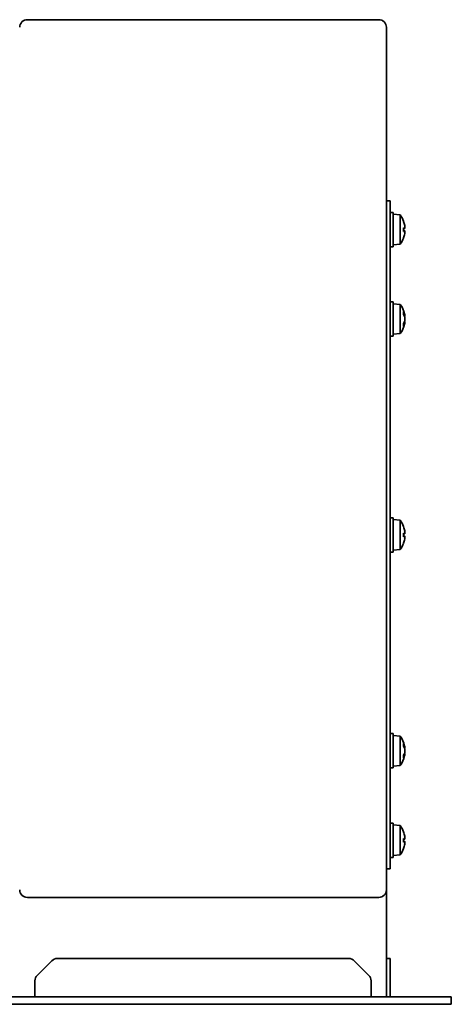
# Model space of a CAD drawing. Header units: millimetres. Extents: x 270 to 570, y 168 to 426.
# Tile 2 of 2: x 457 to 570, y 168 to 426. Entities that reach past the tile are written whole.
import ezdxf

# ---------------------------------------------------------------- set-up
doc = ezdxf.new("R2010")
doc.units = ezdxf.units.MM
doc.header["$LTSCALE"] = 2
doc.layers.add('Krawędzie widoczne(ISO)', color=7, linetype='Continuous', lineweight=35, true_color=0x262659)

msp = doc.modelspace()

# ---------------------------------------------------------------- linework, layer by layer
at = {"layer": 'Krawędzie widoczne(ISO)'}
for p, q in [((551.25, 426), (459.25, 426)), ((553.25, 424), (553.25, 301)), ((554.25, 378.5), (553.25, 378.5)), ((554.25, 203.5), (554.25, 378.5)), ((554.25, 375.5), (555.05, 375.5)), ((555.05, 375.5), (555.05, 366.5)), ((556.9, 374.84), (555.05, 375)), ((556.9, 374.84), (556.9, 367.16)), ((557.77, 373.12), (557.77, 373.14)), ((558.08, 371.71), (558.06, 371.71)), ((557.77, 370.53), (557.77, 371.47)), ((558.07, 371.3), (557.77, 371.28)), ((558.07, 370.7), (557.77, 370.72)), ((558.08, 370.29), (558.06, 370.29)), ((554.25, 366.5), (555.05, 366.5)), ((556.9, 367.16), (555.05, 367)), ((557.77, 368.86), (557.77, 368.88)), ((554.25, 352.07), (555.05, 352.07)), ((555.05, 352.07), (555.05, 343.07)), ((556.9, 351.41), (555.05, 351.57)), ((556.9, 351.41), (556.9, 343.73)), ((557.77, 348.73), (557.77, 349.38)), ((558.09, 348.41), (557.95, 348.4)), ((557.77, 345.76), (557.77, 346.41)), ((558.09, 346.73), (557.95, 346.74)), ((556.9, 343.73), (555.05, 343.57)), ((554.25, 343.07), (555.05, 343.07)), ((553.25, 301), (553.25, 198)), ((554.25, 295.5), (555.05, 295.5)), ((555.05, 295.5), (555.05, 286.5)), ((556.9, 294.84), (555.05, 295)), ((556.9, 294.84), (556.9, 287.16)), ((557.77, 293.12), (557.77, 293.14)), ((558.08, 291.71), (558.06, 291.71)), ((557.77, 290.53), (557.77, 291.47)), ((558.07, 291.3), (557.77, 291.28)), ((558.07, 290.7), (557.77, 290.72)), ((558.08, 290.29), (558.06, 290.29)), ((554.25, 286.5), (555.05, 286.5)), ((556.9, 287.16), (555.05, 287)), ((557.77, 288.86), (557.77, 288.88)), ((554.25, 238.93), (555.05, 238.93)), ((555.05, 238.93), (555.05, 229.93)), ((556.9, 238.27), (555.05, 238.43)), ((556.9, 238.27), (556.9, 230.59)), ((557.77, 235.59), (557.77, 236.24)), ((558.09, 235.27), (557.95, 235.26)), ((557.77, 232.62), (557.77, 233.27)), ((558.09, 233.59), (557.95, 233.6)), ((554.25, 229.93), (555.05, 229.93)), ((556.9, 230.59), (555.05, 230.43)), ((554.25, 215.5), (555.05, 215.5)), ((555.05, 215.5), (555.05, 206.5)), ((556.9, 214.84), (555.05, 215)), ((556.9, 214.84), (556.9, 207.16)), ((557.77, 213.12), (557.77, 213.14)), ((558.08, 211.71), (558.06, 211.71)), ((557.77, 210.53), (557.77, 211.47)), ((558.07, 211.3), (557.77, 211.28)), ((558.07, 210.7), (557.77, 210.72)), ((558.08, 210.29), (558.06, 210.29)), ((554.25, 206.5), (555.05, 206.5)), ((556.9, 207.16), (555.05, 207)), ((557.77, 208.86), (557.77, 208.88)), ((554.25, 203.5), (553.25, 203.5)), ((553.25, 170), (553.25, 198)), ((551.25, 196), (459.25, 196)), ((461.84, 175.59), (465.66, 179.41)), ((467.08, 180), (543.42, 180)), ((544.84, 179.41), (548.66, 175.59)), ((554.25, 180), (553.25, 180)), ((554.25, 180), (554.25, 179.41)), ((554.25, 179.41), (554.25, 175.59)), ((554.25, 175.59), (554.25, 174.17)), ((461.25, 172), (461.25, 174.17)), ((549.25, 174.17), (549.25, 172)), ((554.25, 174.17), (554.25, 172)), ((461.25, 172), (461.25, 170)), ((549.25, 170), (549.25, 172)), ((554.25, 172), (554.25, 170)), ((566.25, 170), (444.25, 170)), ((566.25, 168), (444.25, 168)), ((566.25, 170), (570.25, 170)), ((566.25, 168), (570.25, 168)), ((570.25, 168), (570.25, 170))]:
    msp.add_line(p, q, dxfattribs=at)
for centre, radius, start, end in [((459.25, 424), 2, 90, 180), ((551.25, 424), 2, 0, 90), ((551.65, 371), 6.5, 19.8815, 36.1956), ((557.57, 373.14), 0.206, 0, 19.8815), ((551.65, 371), 6.5, 323.8044, 340.1185), ((557.57, 368.86), 0.206, 340.1185, 0), ((551.65, 347.57), 6.5, 11.7549, 36.1956), ((551.65, 347.57), 6.5, 323.8044, 348.2451), ((551.65, 291), 6.5, 19.8815, 36.1956), ((557.57, 293.14), 0.206, 0, 19.8815), ((551.65, 291), 6.5, 323.8044, 340.1185), ((557.57, 288.86), 0.206, 340.1185, 0), ((551.65, 234.43), 6.5, 11.7549, 36.1956), ((551.65, 234.43), 6.5, 323.8044, 348.2451), ((551.65, 211), 6.5, 19.8815, 36.1956), ((557.57, 213.14), 0.206, 0, 19.8815), ((551.65, 211), 6.5, 323.8044, 340.1185), ((557.57, 208.86), 0.206, 340.1185, 0), ((459.25, 198), 2, 180, 270), ((551.25, 198), 2, 270, 0), ((467.08, 178), 2, 90, 135), ((543.42, 178), 2, 45, 90), ((463.25, 174.17), 2, 135, 180), ((547.25, 174.17), 2, 0, 45)]:
    msp.add_arc(centre, radius, start, end, dxfattribs=at)
for centre, major_axis, ratio, start_param, end_param in [((551.69, 371.08), (5.84, -2.82), 0.979749, 0.611822, 0.789969), ((553.19, 368.95), (4.58, 3.44), 0.554863, 6.048844, 6.120382), ((553.19, 372.71), (-4.25, 3.83), 0.664926, 3.842345, 3.913882), ((558.41, 371.97), (-0.452, -0.225), 0.299538, 0.567435, 0.630241), ((557.57, 371.45), (0.206, 0.018), 0.179732, 6.267333, 6.614295), ((551.69, 370.56), (6.46, 0.57), 0.180266, 0.153405, 0.331552), ((551.69, 371.44), (6.46, -0.57), 0.180266, 5.951633, 6.12978), ((557.57, 370.55), (-0.206, 0.018), 0.179732, 2.810483, 3.157445), ((551.69, 370.92), (-5.84, -2.82), 0.979749, 2.351624, 2.529771), ((553.19, 369.29), (4.25, 3.83), 0.664926, 5.510896, 5.582433), ((553.19, 373.05), (4.58, -3.44), 0.554863, 0.162804, 0.234341), ((558.41, 370.03), (0.452, -0.225), 0.299538, 2.511352, 2.574157), ((557.57, 349.37), (0.205, 0.029), 0.818505, 6.166284, 6.513246), ((551.69, 347.32), (6.41, 0.99), 0.820254, 0.043648, 0.221795), ((551.69, 347.94), (6.45, -0.69), 0.56532, 0.229435, 0.407582), ((553.19, 347.33), (0.88, 5.66), 0.862521, 5.051866, 5.123403), ((551.69, 347.2), (6.45, 0.69), 0.56532, 5.875603, 6.05375), ((551.69, 347.82), (6.41, -0.99), 0.820254, 6.06139, 6.239537), ((557.57, 345.77), (-0.205, 0.029), 0.818505, 2.911532, 3.258494), ((553.19, 344.91), (4.95, 2.87), 0.077827, 6.005627, 6.077165), ((553.19, 350.22), (4.95, -2.87), 0.077827, 0.206021, 0.277558), ((553.19, 347.81), (-0.88, 5.66), 0.862521, 4.301375, 4.372912), ((551.69, 291.08), (5.84, -2.82), 0.979749, 0.611822, 0.789969), ((553.19, 288.95), (4.58, 3.44), 0.554863, 6.048844, 6.120382), ((553.19, 292.71), (-4.25, 3.83), 0.664926, 3.842345, 3.913882), ((558.41, 291.97), (-0.452, -0.225), 0.299538, 0.567435, 0.630241), ((557.57, 291.45), (0.206, 0.018), 0.179732, 6.267333, 6.614295), ((551.69, 290.56), (6.46, 0.57), 0.180266, 0.153405, 0.331552), ((551.69, 291.44), (6.46, -0.57), 0.180266, 5.951633, 6.12978), ((557.57, 290.55), (-0.206, 0.018), 0.179732, 2.810483, 3.157445), ((551.69, 290.92), (-5.84, -2.82), 0.979749, 2.351624, 2.529771), ((553.19, 289.29), (4.25, 3.83), 0.664926, 5.510896, 5.582433), ((553.19, 293.05), (4.58, -3.44), 0.554863, 0.162804, 0.234341), ((558.41, 290.03), (0.452, -0.225), 0.299538, 2.511352, 2.574157), ((557.57, 236.23), (0.205, 0.029), 0.818505, 6.166284, 6.513246), ((551.69, 234.18), (6.41, 0.99), 0.820254, 0.043648, 0.221795), ((551.69, 234.8), (6.45, -0.69), 0.56532, 0.229435, 0.407582), ((553.19, 234.19), (0.88, 5.66), 0.862521, 5.051866, 5.123403), ((551.69, 234.06), (6.45, 0.69), 0.56532, 5.875603, 6.05375), ((551.69, 234.68), (6.41, -0.99), 0.820254, 6.06139, 6.239537), ((557.57, 232.63), (-0.205, 0.029), 0.818505, 2.911532, 3.258494), ((553.19, 231.78), (4.95, 2.87), 0.077827, 6.005627, 6.077165), ((553.19, 237.09), (4.95, -2.87), 0.077827, 0.206021, 0.277558), ((553.19, 234.67), (-0.88, 5.66), 0.862521, 4.301375, 4.372912), ((551.69, 211.08), (5.84, -2.82), 0.979749, 0.611822, 0.789969), ((553.19, 208.95), (4.58, 3.44), 0.554863, 6.048844, 6.120382), ((553.19, 212.71), (-4.25, 3.83), 0.664926, 3.842345, 3.913882), ((558.41, 211.97), (-0.452, -0.225), 0.299538, 0.567435, 0.630241), ((557.57, 211.45), (0.206, 0.018), 0.179732, 6.267333, 6.614295), ((551.69, 210.56), (6.46, 0.57), 0.180266, 0.153405, 0.331552), ((551.69, 211.44), (6.46, -0.57), 0.180266, 5.951633, 6.12978), ((557.57, 210.55), (-0.206, 0.018), 0.179732, 2.810483, 3.157445), ((551.69, 210.92), (-5.84, -2.82), 0.979749, 2.351624, 2.529771), ((553.19, 209.29), (4.25, 3.83), 0.664926, 5.510896, 5.582433), ((553.19, 213.05), (4.58, -3.44), 0.554863, 0.162804, 0.234341), ((558.41, 210.03), (0.452, -0.225), 0.299538, 2.511352, 2.574157)]:
    msp.add_ellipse(centre, major_axis=major_axis, ratio=ratio, start_param=start_param, end_param=end_param, dxfattribs=at)
for points, knots in [([(558.06, 372.06), (558.06, 372.02), (558.07, 371.98), (558.08, 371.9), (558.08, 371.87), (558.09, 371.81), (558.09, 371.78), (558.09, 371.74), (558.09, 371.72), (558.09, 371.71), (558.08, 371.71), (558.08, 371.71)], [-0.1800581, -0.1800581, -0.1800581, -0.1800581, -0.16889095, -0.16889095, -0.15772379, -0.15772379, -0.14676457, -0.14676457, -0.13580535, -0.13580535, -0.13009158, -0.13009158, -0.13009158, -0.13009158]), ([(558.08, 371.6), (558.08, 371.6), (558.08, 371.6), (558.09, 371.56), (558.09, 371.52), (558.09, 371.45), (558.09, 371.42), (558.09, 371.36), (558.08, 371.34), (558.08, 371.31), (558.07, 371.3), (558.06, 371.3), (558.06, 371.3), (558.06, 371.31)], [-0.15827539, -0.15827539, -0.15827539, -0.15827539, -0.15764996, -0.15764996, -0.14669212, -0.14669212, -0.13573428, -0.13573428, -0.12469501, -0.12469501, -0.11365575, -0.11365575, -0.10828626, -0.10828626, -0.10828626, -0.10828626]), ([(558.06, 370.69), (558.06, 370.7), (558.07, 370.7), (558.08, 370.68), (558.08, 370.66), (558.09, 370.62), (558.09, 370.59), (558.09, 370.53), (558.09, 370.49), (558.09, 370.44), (558.08, 370.42), (558.08, 370.4)], [-0.18005785, -0.18005785, -0.18005785, -0.18005785, -0.1688907, -0.1688907, -0.15772354, -0.15772354, -0.14676432, -0.14676432, -0.1358051, -0.1358051, -0.13009133, -0.13009133, -0.13009133, -0.13009133]), ([(558.08, 370.29), (558.08, 370.29), (558.08, 370.29), (558.09, 370.29), (558.09, 370.28), (558.09, 370.25), (558.09, 370.23), (558.09, 370.18), (558.08, 370.15), (558.08, 370.07), (558.07, 370.04), (558.06, 369.98), (558.06, 369.96), (558.06, 369.94)], [-0.15827557, -0.15827557, -0.15827557, -0.15827557, -0.15765014, -0.15765014, -0.1466923, -0.1466923, -0.13573446, -0.13573446, -0.12469519, -0.12469519, -0.11365593, -0.11365593, -0.10828644, -0.10828644, -0.10828644, -0.10828644]), ([(558.08, 348.5), (558.08, 348.49), (558.08, 348.49), (558.09, 348.47), (558.09, 348.44), (558.09, 348.41), (558.09, 348.41), (558.09, 348.41), (558.08, 348.41), (558.08, 348.44), (558.07, 348.47), (558.06, 348.5), (558.06, 348.52), (558.06, 348.53)], [-0.15827539, -0.15827539, -0.15827539, -0.15827539, -0.15764996, -0.15764996, -0.14669212, -0.14669212, -0.13573428, -0.13573428, -0.12469501, -0.12469501, -0.11365575, -0.11365575, -0.10828626, -0.10828626, -0.10828626, -0.10828626]), ([(558.06, 348.1), (558.06, 348.08), (558.07, 348.05), (558.08, 347.98), (558.08, 347.94), (558.09, 347.87), (558.09, 347.83), (558.09, 347.76), (558.09, 347.72), (558.09, 347.67), (558.08, 347.66), (558.08, 347.64)], [-0.1800581, -0.1800581, -0.1800581, -0.1800581, -0.16889095, -0.16889095, -0.15772379, -0.15772379, -0.14676457, -0.14676457, -0.13580535, -0.13580535, -0.13009158, -0.13009158, -0.13009158, -0.13009158]), ([(558.08, 347.49), (558.08, 347.49), (558.08, 347.49), (558.09, 347.46), (558.09, 347.43), (558.09, 347.36), (558.09, 347.32), (558.09, 347.25), (558.08, 347.21), (558.08, 347.13), (558.07, 347.1), (558.06, 347.06), (558.06, 347.05), (558.06, 347.04)], [-0.15827539, -0.15827539, -0.15827539, -0.15827539, -0.15764996, -0.15764996, -0.14669212, -0.14669212, -0.13573428, -0.13573428, -0.12469501, -0.12469501, -0.11365575, -0.11365575, -0.10828626, -0.10828626, -0.10828626, -0.10828626]), ([(558.06, 346.61), (558.06, 346.63), (558.07, 346.66), (558.08, 346.7), (558.08, 346.72), (558.09, 346.73), (558.09, 346.73), (558.09, 346.71), (558.09, 346.7), (558.09, 346.67), (558.08, 346.65), (558.08, 346.64)], [-0.18005785, -0.18005785, -0.18005785, -0.18005785, -0.1688907, -0.1688907, -0.15772354, -0.15772354, -0.14676432, -0.14676432, -0.1358051, -0.1358051, -0.13009133, -0.13009133, -0.13009133, -0.13009133]), ([(558.06, 292.06), (558.06, 292.02), (558.07, 291.98), (558.08, 291.9), (558.08, 291.87), (558.09, 291.81), (558.09, 291.78), (558.09, 291.74), (558.09, 291.72), (558.09, 291.71), (558.08, 291.71), (558.08, 291.71)], [0, 0, 0, 0, 0.01116716, 0.01116716, 0.02233431, 0.02233431, 0.03329353, 0.03329353, 0.04425275, 0.04425275, 0.04996652, 0.04996652, 0.04996652, 0.04996652]), ([(558.08, 291.6), (558.08, 291.6), (558.08, 291.6), (558.09, 291.56), (558.09, 291.52), (558.09, 291.45), (558.09, 291.42), (558.09, 291.36), (558.08, 291.34), (558.08, 291.31), (558.07, 291.3), (558.06, 291.3), (558.06, 291.3), (558.06, 291.31)], [-0.15827539, -0.15827539, -0.15827539, -0.15827539, -0.15764996, -0.15764996, -0.14669212, -0.14669212, -0.13573428, -0.13573428, -0.12469501, -0.12469501, -0.11365575, -0.11365575, -0.10828626, -0.10828626, -0.10828626, -0.10828626]), ([(558.06, 290.69), (558.06, 290.7), (558.07, 290.7), (558.08, 290.68), (558.08, 290.66), (558.09, 290.62), (558.09, 290.59), (558.09, 290.53), (558.09, 290.49), (558.09, 290.44), (558.08, 290.42), (558.08, 290.4)], [-0.1800581, -0.1800581, -0.1800581, -0.1800581, -0.16889095, -0.16889095, -0.15772379, -0.15772379, -0.14676457, -0.14676457, -0.13580535, -0.13580535, -0.13009158, -0.13009158, -0.13009158, -0.13009158]), ([(558.08, 290.29), (558.08, 290.29), (558.08, 290.29), (558.09, 290.29), (558.09, 290.28), (558.09, 290.25), (558.09, 290.23), (558.09, 290.18), (558.08, 290.15), (558.08, 290.07), (558.07, 290.04), (558.06, 289.98), (558.06, 289.96), (558.06, 289.94)], [-0.15827539, -0.15827539, -0.15827539, -0.15827539, -0.15764996, -0.15764996, -0.14669212, -0.14669212, -0.13573428, -0.13573428, -0.12469501, -0.12469501, -0.11365575, -0.11365575, -0.10828626, -0.10828626, -0.10828626, -0.10828626]), ([(558.08, 235.36), (558.08, 235.36), (558.08, 235.36), (558.09, 235.33), (558.09, 235.31), (558.09, 235.28), (558.09, 235.27), (558.09, 235.27), (558.08, 235.28), (558.08, 235.31), (558.07, 235.33), (558.06, 235.37), (558.06, 235.38), (558.06, 235.39)], [-0.15827539, -0.15827539, -0.15827539, -0.15827539, -0.15764996, -0.15764996, -0.14669212, -0.14669212, -0.13573428, -0.13573428, -0.12469501, -0.12469501, -0.11365575, -0.11365575, -0.10828626, -0.10828626, -0.10828626, -0.10828626]), ([(558.06, 234.96), (558.06, 234.94), (558.07, 234.91), (558.08, 234.84), (558.08, 234.81), (558.09, 234.73), (558.09, 234.69), (558.09, 234.62), (558.09, 234.58), (558.09, 234.54), (558.08, 234.52), (558.08, 234.51)], [0, 0, 0, 0, 0.01116716, 0.01116716, 0.02233431, 0.02233431, 0.03329353, 0.03329353, 0.04425275, 0.04425275, 0.04996652, 0.04996652, 0.04996652, 0.04996652]), ([(558.08, 234.36), (558.08, 234.35), (558.08, 234.35), (558.09, 234.33), (558.09, 234.29), (558.09, 234.22), (558.09, 234.18), (558.09, 234.11), (558.08, 234.07), (558.08, 234), (558.07, 233.96), (558.06, 233.93), (558.06, 233.91), (558.06, 233.9)], [-0.15827539, -0.15827539, -0.15827539, -0.15827539, -0.15764996, -0.15764996, -0.14669212, -0.14669212, -0.13573428, -0.13573428, -0.12469501, -0.12469501, -0.11365575, -0.11365575, -0.10828626, -0.10828626, -0.10828626, -0.10828626]), ([(558.06, 233.47), (558.06, 233.5), (558.07, 233.53), (558.08, 233.57), (558.08, 233.58), (558.09, 233.59), (558.09, 233.59), (558.09, 233.58), (558.09, 233.56), (558.09, 233.53), (558.08, 233.52), (558.08, 233.5)], [-0.1800581, -0.1800581, -0.1800581, -0.1800581, -0.16889095, -0.16889095, -0.15772379, -0.15772379, -0.14676457, -0.14676457, -0.13580535, -0.13580535, -0.13009158, -0.13009158, -0.13009158, -0.13009158]), ([(558.06, 212.06), (558.06, 212.02), (558.07, 211.98), (558.08, 211.9), (558.08, 211.87), (558.09, 211.81), (558.09, 211.78), (558.09, 211.74), (558.09, 211.72), (558.09, 211.71), (558.08, 211.71), (558.08, 211.71)], [-0.1800581, -0.1800581, -0.1800581, -0.1800581, -0.16889095, -0.16889095, -0.15772379, -0.15772379, -0.14676457, -0.14676457, -0.13580535, -0.13580535, -0.13009158, -0.13009158, -0.13009158, -0.13009158]), ([(558.08, 211.6), (558.08, 211.6), (558.08, 211.6), (558.09, 211.56), (558.09, 211.52), (558.09, 211.45), (558.09, 211.42), (558.09, 211.36), (558.08, 211.34), (558.08, 211.31), (558.07, 211.3), (558.06, 211.3), (558.06, 211.3), (558.06, 211.31)], [-0.15827539, -0.15827539, -0.15827539, -0.15827539, -0.15764996, -0.15764996, -0.14669212, -0.14669212, -0.13573428, -0.13573428, -0.12469501, -0.12469501, -0.11365575, -0.11365575, -0.10828626, -0.10828626, -0.10828626, -0.10828626]), ([(558.06, 210.69), (558.06, 210.7), (558.07, 210.7), (558.08, 210.68), (558.08, 210.66), (558.09, 210.62), (558.09, 210.59), (558.09, 210.53), (558.09, 210.49), (558.09, 210.44), (558.08, 210.42), (558.08, 210.4)], [0, 0, 0, 0, 0.01116716, 0.01116716, 0.02233431, 0.02233431, 0.03329353, 0.03329353, 0.04425275, 0.04425275, 0.04996652, 0.04996652, 0.04996652, 0.04996652]), ([(558.08, 210.29), (558.08, 210.29), (558.08, 210.29), (558.09, 210.29), (558.09, 210.28), (558.09, 210.25), (558.09, 210.23), (558.09, 210.18), (558.08, 210.15), (558.08, 210.07), (558.07, 210.04), (558.06, 209.98), (558.06, 209.96), (558.06, 209.94)], [-0.15827539, -0.15827539, -0.15827539, -0.15827539, -0.15764996, -0.15764996, -0.14669212, -0.14669212, -0.13573428, -0.13573428, -0.12469501, -0.12469501, -0.11365575, -0.11365575, -0.10828626, -0.10828626, -0.10828626, -0.10828626])]:
    msp.add_open_spline(points, degree=3, knots=knots, dxfattribs=at)

doc.saveas('drawing.dxf')
